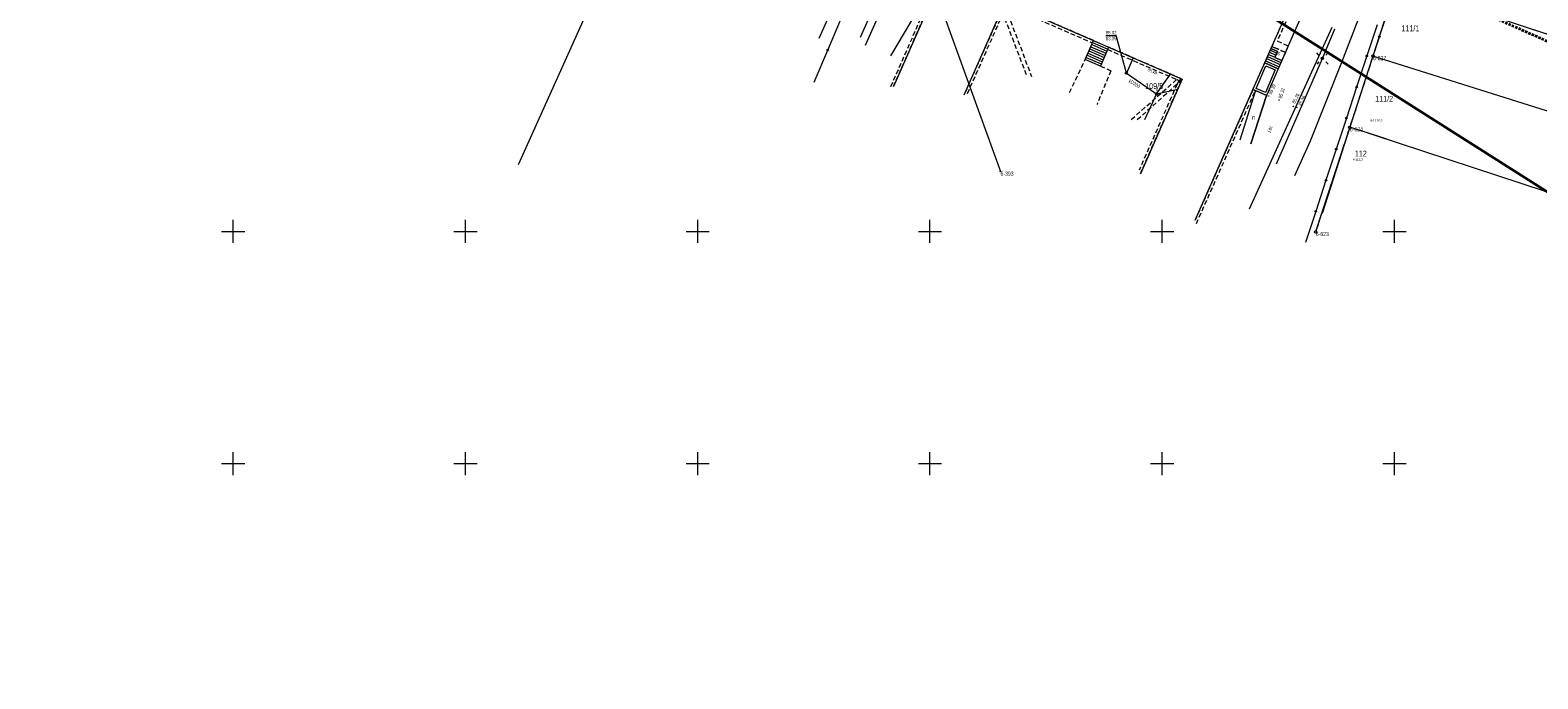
# Model space of a CAD drawing. Header units: metres. Extents: x -1013 to 1493497, y -5789518 to 1032.
# Tile 11 of 73: x -146 to 179, y -232 to -92. Entities that reach past the tile are written whole.
import ezdxf
from ezdxf.xclip import XClip

# ---------------------------------------------------------------- set-up
doc = ezdxf.new("R2010")
doc.units = ezdxf.units.M
doc.header["$MEASUREMENT"] = 0
doc.header["$XCLIPFRAME"] = 0
for name, pattern in [('2_KTCR02', [1.5, 1, -0.5]), ('2_KTPL01', [2, 1.5, -0.5]), ('GUK', [2, 1.5, -0.5]), ('GUZ', [1, 0.5, -0.5]), ('Przerywana długa', [0.78, 0.5, -0.28])]:
    doc.linetypes.add(name, pattern=pattern)
doc.layers.add('700-L Mapa 1_100 dwg', color=7, linetype='Continuous')
doc.layers.add('711-L Wymiary opisy', color=7, linetype='Continuous')
for name, color, linetype, lineweight in [('703-L Płaszczyzny podejścia 2D3', 152, 'Continuous', 30), ('703-L Płaszczyzny podejścia 2D38', 171, 'Continuous', 35), ('711-L Wymiary opisy1', 7, 'Continuous', 13), ('ex_02_DXF_MZ_500_4_Dzialki7', 9, 'Continuous', 18), ('ex_02_DXF_MZ_500_4_EGBB_E_T_07', 9, 'Continuous', 18), ('ex_02_DXF_MZ_500_4_EGBB_L_07', 9, 'Continuous', 18), ('ex_02_DXF_MZ_500_4_EGBB_L_17', 9, 'Continuous', 18), ('ex_02_DXF_MZ_500_4_EGBE_L_07', 9, 'Continuous', 18), ('ex_02_DXF_MZ_500_4_EGBE_L_37', 9, 'Continuous', 18), ('ex_02_DXF_MZ_500_4_EGBE_L_77', 9, 'Continuous', 18), ('ex_02_DXF_MZ_500_4_K1_D_EGIB_L_07', 9, 'Continuous', 18), ('ex_02_DXF_MZ_500_4_K1_EGIB_T_17', 9, 'Continuous', 18), ('ex_02_DXF_MZ_500_4_Kontury3', 9, 'Continuous', 18), ('ex_02_DXF_MZ_500_4_KTCR_D_L_17', 9, 'Continuous', 18), ('ex_02_DXF_MZ_500_4_KTCR_E_T_17', 9, 'Continuous', 18), ('ex_02_DXF_MZ_500_4_KTCR_L_17', 9, 'Continuous', 18), ('ex_02_DXF_MZ_500_4_KTJZ_E_T_07', 9, 'Continuous', 18), ('ex_02_DXF_MZ_500_4_KTKR_D_L_07', 9, 'Continuous', 18), ('ex_02_DXF_MZ_500_4_KTOK_L_47', 9, 'Continuous', 18), ('ex_02_DXF_MZ_500_4_KTPL_E_T_07', 9, 'Continuous', 18), ('ex_02_DXF_MZ_500_4_KTPL_L_07', 9, 'Continuous', 18), ('ex_02_DXF_MZ_500_4_Numery_dzialek7', 9, 'Continuous', 18), ('ex_02_DXF_MZ_500_4_Numery_punktow7', 9, 'Continuous', 18), ('ex_02_DXF_MZ_500_4_Podzial_sekcyjny_krzyze7', 9, 'Continuous', 18), ('ex_02_DXF_MZ_500_4_Punkty7', 9, 'Continuous', 18), ('ex_02_DXF_MZ_500_4_RTPW_T_17', 9, 'Continuous', 18), ('ex_02_DXF_MZ_500_4_SUPE_D_L_31', 9, 'Continuous', 18), ('ex_02_DXF_MZ_500_4_SUPK_D_L_434', 9, 'Continuous', 18), ('ex_02_DXF_MZ_500_4_SUPK_E_T_434', 9, 'Continuous', 18), ('ex_02_DXF_MZ_500_4_SUPT_L_030', 9, 'Continuous', 18), ('ex_02_DXF_MZ_500_4_SUPW_D_L_05', 9, 'Continuous', 18), ('ex_02_DXF_MZ_500_4_SUSM_D_T_07', 9, 'Continuous', 18), ('ex_02_DXF_MZ_500_4_SUSM_D_T_37', 9, 'Continuous', 18), ('ex_02_DXF_MZ_500_4_SUTK_T_034', 9, 'Continuous', 18), ('ex_02_DXF_MZ_500_4_SUUK_D_T_234', 9, 'Continuous', 18), ('ex_02_DXF_MZ_500_4_SUUK_E_T_934', 9, 'Continuous', 18), ('ex_02_DXF_MZ_500_4_Uzytki3', 9, 'Continuous', 18)]:
    doc.layers.add(name, color=color, linetype=linetype, lineweight=lineweight)
doc.styles.add('STYL_AUTOMATYCZNY_2', font='arial.ttf')
doc.styles.add('STYL_AUTOMATYCZNY_4', font='arial.ttf', dxfattribs={"width": 0.7})
doc.dimstyles.new('STYL_AUTOMATYCZNY__3', dxfattribs={"dimtxt": 0.25, "dimasz": 0.183575, "dimexe": 0.18, "dimexo": 0.04, "dimgap": 0, "dimtad": 1, "dimzin": 0, "dimdsep": 46, "dimtxsty": 'STYL_AUTOMATYCZNY_2', "dimblk": 'ARROWHEAD_8', "dimblk1": 'ARROWHEAD_8', "dimblk2": 'ARROWHEAD_8', "dimcen": 0.09, "dimclrd": 7, "dimclre": 7, "dimclrt": 7, "dimazin": 0, "dimtfac": 1, "dimtdec": 4, "dimtmove": 2, "dimatfit": 3, "dimfxl": 1, "dimtolj": 1, "dimtzin": 0, "dimarcsym": 0})

# ---------------------------------------------------------------- blocks, each defined once
blk = doc.blocks.new('*D63')
at = {"layer": '711-L Wymiary opisy1', "color": 7, "linetype": 'Continuous', "lineweight": 13}
for p, q in [((31.39, 8.33), (31.34, 8.46)), ((31.39, 8.33), (31.51, 8.38)), ((31.7, 9.21), (31.58, 9.14)), ((31.7, 9.21), (31.77, 9.09))]:
    blk.add_line(p, q, dxfattribs=at)
blk.add_arc((25.65, 10.87), 6.28, 336.1008, 344.6316, dxfattribs=at)
at = {"layer": '711-L Wymiary opisy1', "color": 7, "lineweight": 13, "insert": (31.65, 8.58), "char_height": 0.25, "attachment_point": 7, "rotation": 336.1008, "style": 'STYL_AUTOMATYCZNY_2'}
blk.add_mtext('\\A1;{\\pql;\\fArial|b0|i0|c238|p0;\\W1.000000;8,53°/15%}', dxfattribs=at)
blk = doc.blocks.new('ARROWHEAD_8')
at = {"color": 0, "linetype": 'Continuous', "lineweight": 0}
blk.add_line((0, 0), (-1, 0), dxfattribs=at)
at = {"color": 0, "linetype": 'Continuous', "lineweight": 0, "flags": 128}
blk.add_lwpolyline([(-0.525, 0.525), (0, 0), (-0.525, -0.525)], dxfattribs=at)
blk = doc.blocks.new('*D64')
at = {"layer": '711-L Wymiary opisy1', "color": 7, "linetype": 'Continuous', "lineweight": 13}
for p, q in [((18.15, -22.23), (18.02, -22.28)), ((18.15, -22.23), (18.2, -22.36)), ((17.69, -23.09), (17.66, -22.95)), ((17.69, -23.09), (17.83, -23.06))]:
    blk.add_line(p, q, dxfattribs=at)
blk.add_arc((12.16, -19.57), 6.56, 327.57, 336.1008, dxfattribs=at)
at = {"layer": '711-L Wymiary opisy1', "color": 7, "lineweight": 13, "insert": (18.03, -22.8), "char_height": 0.25, "attachment_point": 7, "rotation": 336.1008, "style": 'STYL_AUTOMATYCZNY_2'}
blk.add_mtext('\\A1;{\\pql;\\fArial|b0|i0|c238|p0;\\W1.000000;8,53°/15%}', dxfattribs=at)
blk = doc.blocks.new('Rysunek_1_4', base_point=(-51.91, -72.41))
at = {"layer": 'ex_02_DXF_MZ_500_4_Dzialki7', "color": 9, "linetype": 'Continuous', "lineweight": 18}
for p, q in [((48.96, -82.8), (63.25, -122.45)), ((148.48, -82.11), (143.46, -97.58)), ((205.08, -100.89), (148.48, -82.11)), ((143.46, -97.58), (138.45, -112.91)), ((200.49, -115.64), (143.46, -97.58)), ((138.45, -112.91), (131.11, -135.45)), ((195.5, -131.66), (138.45, -112.91))]:
    blk.add_line(p, q, dxfattribs=at)
at = {"layer": 'ex_02_DXF_MZ_500_4_EGBB_L_07', "color": 9, "linetype": 'Continuous', "lineweight": 18}
for p, q in [((143.46, -97.58), (138.45, -112.91)), ((151.36, -100.09), (143.46, -97.58)), ((138.45, -112.91), (132.51, -131.48)), ((145.12, -115.04), (138.45, -112.91)), ((146.47, -115.47), (138.45, -112.91))]:
    blk.add_line(p, q, dxfattribs=at)
at = {"layer": 'ex_02_DXF_MZ_500_4_EGBB_L_17', "color": 9, "linetype": 'Continuous', "lineweight": 18}
for p, q in [((-5.82, -43.77), (-40.54, -121.04)), ((60.07, -59.12), (40.23, -104.15)), ((55.43, -105.95), (64.31, -85.99)), ((64.31, -85.99), (102.38, -102.54)), ((105.17, -132.93), (125.16, -87.76)), ((102.38, -102.54), (93.38, -122.91))]:
    blk.add_line(p, q, dxfattribs=at)
at = {"layer": 'ex_02_DXF_MZ_500_4_EGBE_L_07', "color": 9, "linetype": 'Continuous', "lineweight": 18}
for p, q in [((117.62, -104.81), (120.15, -99.05)), ((118.28, -104.55), (120.41, -99.71)), ((120.15, -99.05), (123.07, -100.31)), ((122.41, -100.57), (120.31, -105.42)), ((120.41, -99.71), (122.41, -100.57)), ((123.07, -100.31), (120.57, -106.08)), ((120.57, -106.08), (117.62, -104.81)), ((120.31, -105.42), (118.28, -104.55))]:
    blk.add_line(p, q, dxfattribs=at)
at = {"layer": 'ex_02_DXF_MZ_500_4_EGBE_L_37', "color": 9, "linetype": 'Continuous', "lineweight": 18}
for p, q in [((81.5, -98.33), (83.28, -94.24)), ((82.1, -96.95), (85.37, -98.37)), ((82.3, -96.49), (85.57, -97.92)), ((82.5, -96.03), (85.77, -97.46)), ((82.7, -95.58), (85.97, -97)), ((82.9, -95.12), (86.17, -96.54)), ((83.1, -94.66), (86.37, -96.08)), ((83.28, -94.24), (86.55, -95.66)), ((86.55, -95.66), (84.77, -99.75)), ((120.15, -99.05), (121.52, -95.99)), ((120.97, -97.23), (122.33, -97.84)), ((121.17, -96.77), (122.54, -97.38)), ((121.38, -96.32), (122.74, -96.93)), ((121.52, -95.99), (122.88, -96.6)), ((122.88, -96.6), (122.3, -97.9)), ((81.5, -98.33), (81.5, -98.33)), ((84.77, -99.75), (81.5, -98.33)), ((81.7, -97.87), (84.97, -99.29)), ((81.9, -97.41), (85.17, -98.83)), ((120.15, -99.05), (120.15, -99.05)), ((123.07, -100.31), (120.15, -99.05)), ((120.35, -98.6), (123.25, -99.9)), ((120.56, -98.14), (123.45, -99.44)), ((120.76, -97.69), (123.65, -98.98)), ((122.3, -97.9), (123.84, -98.53)), ((123.84, -98.53), (123.07, -100.31)), ((101.74, -103.25), (102.1, -102.43)), ((102.01, -103.37), (101.74, -103.25)), ((102.1, -102.43), (101.76, -103.25)), ((102.38, -102.54), (102.01, -103.37)), ((102.1, -102.43), (102.38, -102.54))]:
    blk.add_line(p, q, dxfattribs=at)
at = {"layer": 'ex_02_DXF_MZ_500_4_EGBE_L_77', "color": 9, "linetype": 'Continuous', "lineweight": 18}
for p, q in [((118.14, -105.03), (114.81, -115.72)), ((117.19, -116.5), (120.57, -106.08)), ((120.57, -106.08), (118.14, -105.03))]:
    blk.add_line(p, q, dxfattribs=at)
at = {"layer": 'ex_02_DXF_MZ_500_4_K1_D_EGIB_L_07', "color": 9, "linetype": 'Continuous', "lineweight": 18}
blk.add_line((99.9, -101.46), (99.89, -101.46), dxfattribs=at)
at = {"layer": 'ex_02_DXF_MZ_500_4_Kontury3', "color": 9, "linetype": 'GUK', "lineweight": 18}
for p, q in [((148.48, -82.11), (143.46, -97.58)), ((143.46, -97.58), (138.45, -112.91)), ((138.45, -112.91), (131.11, -135.44))]:
    blk.add_line(p, q, dxfattribs=at)
at = {"layer": 'ex_02_DXF_MZ_500_4_KTCR_D_L_17', "color": 9, "linetype": '2_KTCR02', "lineweight": 18}
for p, q in [((64.36, -87.22), (69.97, -102.02)), ((68.88, -101.64), (63.83, -88.42)), ((78.1, -105.46), (81.5, -98.33)), ((84.77, -99.75), (87.06, -100.75)), ((87.06, -100.75), (84.05, -107.99)), ((91.41, -111.27), (101.2, -102.63)), ((101.29, -103.65), (92.37, -111.62))]:
    blk.add_line(p, q, dxfattribs=at)
at = {"layer": 'ex_02_DXF_MZ_500_4_KTCR_L_17', "color": 9, "linetype": '2_KTCR02', "lineweight": 18}
for p, q in [((52.09, -75.86), (39.51, -104.43)), ((40.23, -104.15), (52.59, -76.08)), ((63.94, -86.81), (55.43, -105.95)), ((83.28, -94.24), (64.58, -86.11)), ((64.59, -86.71), (83.06, -94.75)), ((125.89, -87.48), (122.85, -94.34)), ((56.16, -105.66), (63.83, -88.42)), ((122.35, -94.12), (125.16, -87.76)), ((121.72, -95.54), (122.35, -94.12)), ((83.06, -94.75), (83.28, -94.24)), ((86.55, -95.66), (86.33, -96.17)), ((86.33, -96.17), (101.2, -102.63)), ((102.1, -102.43), (86.55, -95.66)), ((124.6, -96.82), (121.72, -95.54)), ((122.85, -94.34), (125.22, -95.39)), ((125.22, -95.39), (124.6, -96.82)), ((101.29, -103.65), (93.1, -122.18)), ((93.38, -122.91), (102.01, -103.37)), ((101.2, -102.63), (101.65, -102.83)), ((101.65, -102.83), (101.29, -103.65)), ((101.74, -103.25), (102.1, -102.43)), ((102.01, -103.37), (101.74, -103.25)), ((117.62, -104.81), (105.17, -132.93)), ((105.45, -133.66), (118.14, -105.04)), ((118.14, -105.04), (117.62, -104.81))]:
    blk.add_line(p, q, dxfattribs=at)
at = {"layer": 'ex_02_DXF_MZ_500_4_KTKR_D_L_07', "color": 9, "linetype": 'Continuous', "lineweight": 18}
for p, q in [((40.98, -79.92), (34.15, -95.33)), ((39.67, -97.57), (46.92, -85.29)), ((128.78, -87.29), (125.22, -95.39)), ((116.91, -130.48), (134.64, -91.37)), ((125.22, -95.39), (123.84, -98.53)), ((120.57, -106.08), (117.19, -116.5))]:
    blk.add_line(p, q, dxfattribs=at)
at = {"layer": 'ex_02_DXF_MZ_500_4_KTOK_L_47', "color": 9, "linetype": 'Continuous', "lineweight": 18}
for p, q in [((26.09, -96.29), (28.84, -89.87)), ((144.33, -90.87), (142.13, -97.56)), ((146.17, -89.24), (144.81, -93.41)), ((144.81, -93.41), (143.46, -97.58)), ((183.82, -93.83), (176.75, -91.49)), ((23.14, -103.19), (26.09, -96.29)), ((142.13, -97.56), (139.93, -104.25)), ((139.93, -104.25), (137.73, -110.94)), ((137.73, -110.94), (135.53, -117.64)), ((135.53, -117.64), (133.33, -124.33)), ((133.33, -124.33), (131.13, -131.02)), ((131.13, -131.02), (128.93, -137.71))]:
    blk.add_line(p, q, dxfattribs=at)
for centre in [(144.81, -93.41), (26.09, -96.29), (142.13, -97.56), (139.93, -104.25), (137.73, -110.94), (135.53, -117.64), (133.33, -124.33), (131.13, -131.02)]:
    blk.add_circle(centre, 0.17, dxfattribs=at)
at = {"layer": 'ex_02_DXF_MZ_500_4_KTPL_L_07', "color": 9, "linetype": '2_KTPL01', "lineweight": 18}
for p, q in [((121.52, -95.99), (121.72, -95.54)), ((122.88, -96.6), (121.52, -95.99)), ((121.72, -95.54), (124.6, -96.82)), ((122.3, -97.9), (122.88, -96.6)), ((124.6, -96.82), (123.84, -98.53)), ((123.84, -98.53), (122.3, -97.9))]:
    blk.add_line(p, q, dxfattribs=at)
at = {"layer": 'ex_02_DXF_MZ_500_4_Podzial_sekcyjny_krzyze7', "color": 9, "linetype": 'Continuous', "lineweight": 18}
for p, q in [((-101.91, -137.83), (-101.91, -132.83)), ((-51.91, -137.83), (-51.91, -132.83)), ((-1.91, -137.83), (-1.91, -132.83)), ((48.09, -137.83), (48.09, -132.83)), ((98.09, -137.83), (98.09, -132.83)), ((148.09, -137.83), (148.09, -132.83)), ((-104.41, -135.33), (-99.41, -135.33)), ((-54.41, -135.33), (-49.41, -135.33)), ((-4.41, -135.33), (0.59, -135.33)), ((45.59, -135.33), (50.59, -135.33)), ((95.59, -135.33), (100.59, -135.33)), ((145.59, -135.33), (150.59, -135.33)), ((-101.91, -187.83), (-101.91, -182.83)), ((-51.91, -187.83), (-51.91, -182.83)), ((-1.91, -187.83), (-1.91, -182.83)), ((48.09, -187.83), (48.09, -182.83)), ((98.09, -187.83), (98.09, -182.83)), ((148.09, -187.83), (148.09, -182.83)), ((-104.41, -185.33), (-99.41, -185.33)), ((-54.41, -185.33), (-49.41, -185.33)), ((-4.41, -185.33), (0.59, -185.33)), ((45.59, -185.33), (50.59, -185.33)), ((95.59, -185.33), (100.59, -185.33)), ((145.59, -185.33), (150.59, -185.33))]:
    blk.add_line(p, q, dxfattribs=at)
at = {"layer": 'ex_02_DXF_MZ_500_4_Punkty7', "color": 9, "linetype": 'Continuous', "lineweight": 18}
for centre, radius in [((143.46, -97.58), 0.25), ((138.45, -112.91), 0.25), ((63.25, -122.45), 0.045), ((131.11, -135.45), 0.25)]:
    blk.add_circle(centre, radius, dxfattribs=at)
at = {"layer": 'ex_02_DXF_MZ_500_4_RTPW_T_17', "color": 9, "linetype": 'Continuous', "lineweight": 18}
for centre in [(121.01, -106.17), (123.25, -107.06), (126.34, -108.41), (127.08, -108.66)]:
    blk.add_circle(centre, 0.045, dxfattribs=at)
at = {"layer": 'ex_02_DXF_MZ_500_4_SUPE_D_L_31', "color": 9, "linetype": 'Continuous', "lineweight": 18}
for p, q in [((33.11, -93.55), (38.36, -81.75)), ((132.58, -98.11), (135.25, -91.73)), ((122.69, -120.76), (132.58, -98.11))]:
    blk.add_line(p, q, dxfattribs=at)
at = {"layer": 'ex_02_DXF_MZ_500_4_SUPK_D_L_434', "color": 9, "linetype": 'Continuous', "lineweight": 18}
for p, q in [((91.83, -97.94), (90.37, -101.27)), ((90.37, -101.27), (96.88, -105.75)), ((96.88, -105.75), (99.89, -101.46)), ((96.88, -105.75), (94.29, -111.29)), ((96.88, -105.75), (101.42, -104.7))]:
    blk.add_line(p, q, dxfattribs=at)
at = {"layer": 'ex_02_DXF_MZ_500_4_SUPT_L_030', "color": 9, "linetype": 'Continuous', "lineweight": 18}
blk.add_line((24.21, -93.74), (34.53, -70.71), dxfattribs=at)
at = {"layer": 'ex_02_DXF_MZ_500_4_SUPW_D_L_05', "color": 9, "linetype": 'Continuous', "lineweight": 18}
for p, q in [((136.64, -99.23), (144.35, -79.22)), ((129.98, -115.84), (136.64, -99.23)), ((126.6, -123.28), (129.98, -115.84))]:
    blk.add_line(p, q, dxfattribs=at)
at = {"layer": 'ex_02_DXF_MZ_500_4_SUSM_D_T_07', "color": 9, "linetype": 'Continuous', "lineweight": 18}
for p, q in [((131.83, -97.37), (131.34, -96.87)), ((133.32, -97.37), (133.81, -96.87)), ((131.83, -98.85), (131.34, -99.35)), ((133.32, -98.85), (133.81, -99.35))]:
    blk.add_line(p, q, dxfattribs=at)
at = {"layer": 'ex_02_DXF_MZ_500_4_SUSM_D_T_37', "color": 9, "linetype": 'Continuous', "lineweight": 18}
blk.add_circle((132.58, -98.11), 0.25, dxfattribs=at)
at = {"layer": 'ex_02_DXF_MZ_500_4_SUTK_T_034', "color": 9, "linetype": 'Continuous', "lineweight": 18}
for p in [(85.92, -93.19), (90.37, -101.27)]:
    blk.add_line(p, (88.17, -93.18), dxfattribs=at)
at = {"layer": 'ex_02_DXF_MZ_500_4_SUUK_D_T_234', "color": 9, "linetype": 'Continuous', "lineweight": 18}
for centre in [(90.37, -101.27), (96.88, -105.75)]:
    blk.add_circle(centre, 0.25, dxfattribs=at)
at = {"layer": 'ex_02_DXF_MZ_500_4_Uzytki3', "color": 9, "linetype": 'GUZ', "lineweight": 18}
for p, q in [((148.48, -82.11), (143.46, -97.58)), ((143.46, -97.58), (138.45, -112.91)), ((138.45, -112.91), (131.11, -135.44))]:
    blk.add_line(p, q, dxfattribs=at)
at = {"layer": 'ex_02_DXF_MZ_500_4_EGBB_E_T_07', "color": 9, "linetype": 'Continuous', "lineweight": 18, "insert": (145.12, -106.82), "char_height": 1, "attachment_point": 4, "style": 'STYL_AUTOMATYCZNY_4'}
blk.add_mtext('\\A1;{\\pql;\\fArial|b0|i0|c238|p0;\\W0.700000;i}', dxfattribs=at)
at = {"layer": 'ex_02_DXF_MZ_500_4_EGBE_L_77', "color": 9, "linetype": 'Continuous', "lineweight": 18, "insert": (117.41, -110.8), "char_height": 1, "attachment_point": 4, "style": 'STYL_AUTOMATYCZNY_4'}
blk.add_mtext('\\A1;{\\pql;\\fArial|b0|i0|c238|p0;\\W0.700000;n}', dxfattribs=at)
at = {"layer": 'ex_02_DXF_MZ_500_4_K1_EGIB_T_17', "color": 9, "linetype": 'Continuous', "lineweight": 18, "char_height": 0.5, "attachment_point": 4, "style": 'STYL_AUTOMATYCZNY_4'}
for s, insert in [('\\A1;{\\pql;\\fArial|b0|i0|c238|p0;\\W0.700000;6-111/2;2}', (142.93, -111.53)), ('\\A1;{\\pql;\\fArial|b0|i0|c238|p0;\\W0.700000;6-112;3}', (139.13, -119.87))]:
    blk.add_mtext(s, dxfattribs=dict(at, insert=insert))
at = {"layer": 'ex_02_DXF_MZ_500_4_KTCR_E_T_17', "color": 9, "linetype": 'Continuous', "lineweight": 18, "insert": (95.01, -100.4), "char_height": 0.75, "attachment_point": 4, "rotation": 335.5893, "style": 'STYL_AUTOMATYCZNY_4'}
blk.add_mtext('\\A1;{\\pql;\\fArial|b0|i0|c238|p0;\\W0.700000;ch.kb.}', dxfattribs=at)
at = {"layer": 'ex_02_DXF_MZ_500_4_KTJZ_E_T_07', "color": 9, "linetype": 'Continuous', "lineweight": 18, "insert": (121.49, -114.16), "char_height": 0.75, "attachment_point": 7, "rotation": 63.8381, "style": 'STYL_AUTOMATYCZNY_4'}
blk.add_mtext('\\A1;{\\pql;\\fArial|b0|i0|c238|p0;\\W0.700000;j.bt.}', dxfattribs=at)
at = {"layer": 'ex_02_DXF_MZ_500_4_KTPL_E_T_07', "color": 9, "linetype": 'Continuous', "lineweight": 18, "insert": (122.89, -97.37), "char_height": 0.75, "attachment_point": 4, "rotation": 64.2693, "style": 'STYL_AUTOMATYCZNY_4'}
blk.add_mtext('\\A1;{\\pql;\\fArial|b0|i0|c238|p0;\\W0.700000;bt.}', dxfattribs=at)
at = {"layer": 'ex_02_DXF_MZ_500_4_Numery_dzialek7', "color": 9, "linetype": 'Continuous', "lineweight": 18, "char_height": 1.26, "style": 'STYL_AUTOMATYCZNY_4'}
for s, insert, attachment_point in [('\\A1;{\\pql;\\fArial|b0|i0|c238|p0;\\W0.700000;111/1}', (149.59, -90.97), 1), ('\\A1;{\\pql;\\fArial|b0|i0|c238|p0;\\W0.700000;109/5}', (94.42, -104.06), 4), ('\\A1;{\\pql;\\fArial|b0|i0|c238|p0;\\W0.700000;111/2}', (143.94, -106.16), 1), ('\\A1;{\\pql;\\fArial|b0|i0|c238|p0;\\W0.700000;112}', (139.55, -117.95), 1)]:
    blk.add_mtext(s, dxfattribs=dict(at, insert=insert, attachment_point=attachment_point))
at = {"layer": 'ex_02_DXF_MZ_500_4_Numery_punktow7', "color": 9, "linetype": 'Continuous', "lineweight": 18, "char_height": 0.9, "attachment_point": 1, "style": 'STYL_AUTOMATYCZNY_4'}
for s, insert in [('\\A1;{\\pql;\\fArial|b0|i0|c238|p0;\\W0.700000;6-827}', (143.49, -97.58)), ('\\A1;{\\pql;\\fArial|b0|i0|c238|p0;\\W0.700000;6-624}', (138.48, -112.91)), ('\\A1;{\\pql;\\fArial|b0|i0|c238|p0;\\W0.700000;6-393}', (63.28, -122.45)), ('\\A1;{\\pql;\\fArial|b0|i0|c238|p0;\\W0.700000;6-623}', (131.14, -135.45))]:
    blk.add_mtext(s, dxfattribs=dict(at, insert=insert))
at = {"layer": 'ex_02_DXF_MZ_500_4_RTPW_T_17', "color": 9, "linetype": 'Continuous', "lineweight": 18, "char_height": 0.75, "style": 'STYL_AUTOMATYCZNY_4'}
for s, insert, attachment_point, rotation in [('\\A1;{\\pql;\\fArial|b0|i0|c238|p0;\\W0.700000;85.39}', (121.62, -105.94), 7, 65.15), ('\\A1;{\\pql;\\fArial|b0|i0|c238|p0;\\W0.700000;85.31}', (123.83, -106.77), 7, 71.6617), ('\\A1;{\\pql;\\fArial|b0|i0|c238|p0;\\W0.700000;85.26}', (126.68, -107.89), 7, 62.8211), ('\\A1;{\\pql;\\fArial|b0|i0|c238|p0;\\W0.700000;85.36}', (127.38, -108.12), 1, 67.0982)]:
    blk.add_mtext(s, dxfattribs=dict(at, insert=insert, attachment_point=attachment_point, rotation=rotation))
at = {"layer": 'ex_02_DXF_MZ_500_4_SUPK_E_T_434', "color": 9, "linetype": 'Continuous', "lineweight": 18, "insert": (90.98, -102.85), "char_height": 0.75, "attachment_point": 4, "rotation": 328.977, "style": 'STYL_AUTOMATYCZNY_4'}
blk.add_mtext('\\A1;{\\pql;\\fArial|b0|i0|c238|p0;\\W0.700000;kD200}', dxfattribs=at)
at = {"layer": 'ex_02_DXF_MZ_500_4_SUTK_T_034', "color": 9, "linetype": 'Continuous', "lineweight": 18, "char_height": 0.75, "attachment_point": 1, "rotation": 0.4031, "style": 'STYL_AUTOMATYCZNY_4'}
for s, insert in [('\\A1;{\\pql;\\fArial|b0|i0|c238|p0;\\W0.700000;85.02}', (85.94, -92.19)), ('\\A1;{\\pql;\\fArial|b0|i0|c238|p0;\\W0.700000;83.39}', (85.95, -93.44))]:
    blk.add_mtext(s, dxfattribs=dict(at, insert=insert))
at = {"layer": 'ex_02_DXF_MZ_500_4_SUUK_E_T_934', "color": 9, "linetype": 'Continuous', "lineweight": 18, "insert": (96.76, -105.18), "char_height": 0.75, "attachment_point": 7, "style": 'STYL_AUTOMATYCZNY_4'}
blk.add_mtext('\\A1;{\\pql;\\fArial|b0|i0|c238|p0;\\W0.700000;k}', dxfattribs=at)

msp = doc.modelspace()

# ---------------------------------------------------------------- linework, layer by layer
at = {"layer": '703-L Płaszczyzny podejścia 2D3', "color": 152, "linetype": 'Continuous', "lineweight": 30}
msp.add_circle((8.2273, 10.355), 1021.6593, dxfattribs=at)
at = {"layer": '703-L Płaszczyzny podejścia 2D38', "color": 171, "linetype": 'Przerywana długa', "lineweight": 35}
msp.add_line((12.1585, -19.5724), (367.8056, -177.1675), dxfattribs=at)
at = {"layer": '703-L Płaszczyzny podejścia 2D38', "color": 171, "linetype": 'Continuous', "lineweight": 35}
msp.add_line((12.1585, -19.5724), (344.1663, -230.5145), dxfattribs=at)

# ---------------------------------------------------------------- block references
at = {"layer": '700-L Mapa 1_100 dwg', "color": 52, "linetype": 'Continuous', "lineweight": 25}
ref = msp.add_blockref('Rysunek_1_4', (-51.9097, -72.4133), dxfattribs=at)
XClip(ref).set_block_clipping_path([(-454.4097296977, -337.82710067), (350.5902703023, 193.0005136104)])

# ---------------------------------------------------------------- dimensions: what is measured, and where the dimension line sits
at = {"layer": '711-L Wymiary opisy', "color": 7, "linetype": 'Continuous', "lineweight": 13}
for base, center, p1, p2, picture, middle in [((31.5604, 8.7637), (25.6493, 10.8724), (84.1511, -5.2069), (381.2963, -146.7226), '*D63', (32.4306, 8.3736)), ((17.9382, -22.6668), (12.1585, -19.5724), (367.8056, -177.1675), (63.368, -52.1085), '*D64', (18.8064, -23.007))]:
    dim = msp.add_angular_dim_3p(base=base, center=center, p1=p1, p2=p2, text='8,53°/15%', dimstyle='STYL_AUTOMATYCZNY__3', dxfattribs=at)
    dim.commit()
    dim.dimension.update_dxf_attribs({"geometry": picture, "text_midpoint": middle, "dimtype": 165, "text_rotation": 336.100809})

doc.saveas('drawing.dxf')
